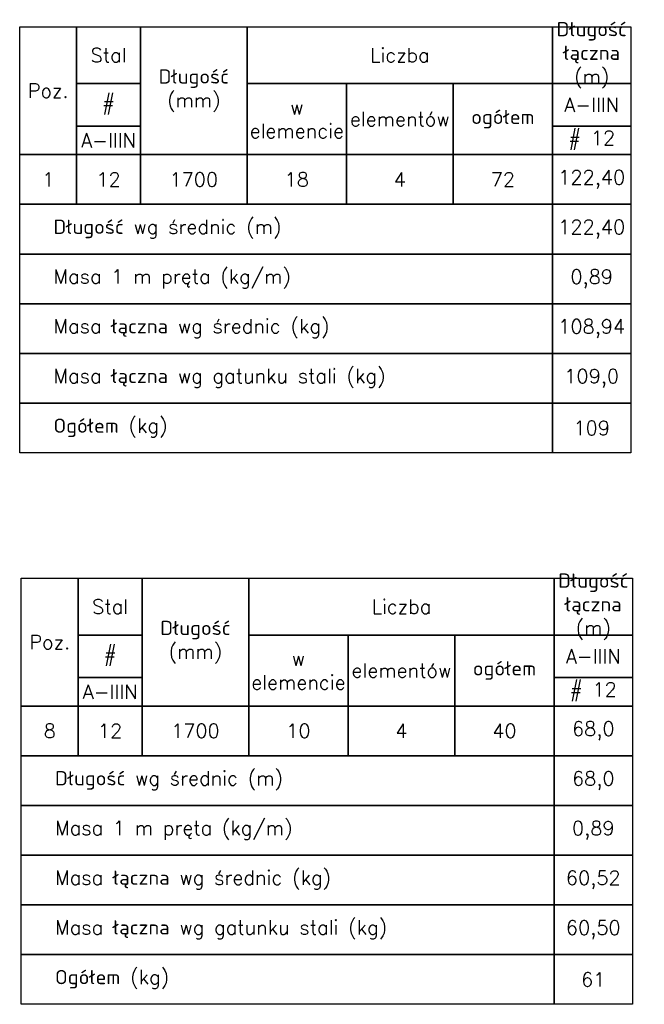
# Model space of a CAD drawing. Header units: millimetres. Extents: x 30042 to 52526, y 144 to 6858.
# Tile 13 of 28: x 38207 to 39965, y 161 to 2934. Entities that reach past the tile are written whole.
import ezdxf

# ---------------------------------------------------------------- set-up
doc = ezdxf.new("R2010")
doc.units = ezdxf.units.MM
doc.header["$LTSCALE"] = 100
doc.layers.add('AutoCAD_Structural_Detailing_tabele zbrojenia_', color=7, linetype='Continuous')
doc.styles.add('style2', font='simplex.shx', dxfattribs={"height": 40})

msp = doc.modelspace()

# ---------------------------------------------------------------- linework, layer by layer
at = {"layer": 'AutoCAD_Structural_Detailing_tabele zbrojenia_', "color": 242}
for p, q in [((38207.2, 2913.9), (39927.2, 2913.9)), ((38207.2, 1713.9), (38207.2, 2913.9)), ((38207.2, 2913.9), (38367.2, 2913.9)), ((38207.2, 2553.9), (38207.2, 2913.9)), ((38367.2, 2913.9), (38367.2, 2553.9)), ((38367.2, 2913.9), (38547.2, 2913.9)), ((38367.2, 2753.9), (38367.2, 2913.9)), ((38547.2, 2913.9), (38847.2, 2913.9)), ((38547.2, 2553.9), (38547.2, 2913.9)), ((38547.2, 2913.9), (38547.2, 2753.9)), ((38847.2, 2913.9), (38847.2, 2553.9)), ((38847.2, 2913.9), (39707.2, 2913.9)), ((38847.2, 2753.9), (38847.2, 2913.9)), ((39707.2, 2913.9), (39707.2, 2753.9)), ((39707.2, 2913.9), (39927.2, 2913.9)), ((39707.2, 2753.9), (39707.2, 2913.9)), ((39927.2, 2913.9), (39927.2, 1713.9)), ((39927.2, 2913.9), (39927.2, 2753.9)), ((38547.2, 2753.9), (38367.2, 2753.9)), ((38367.2, 2753.9), (38547.2, 2753.9)), ((38367.2, 2633.9), (38367.2, 2753.9)), ((38547.2, 2753.9), (38547.2, 2633.9)), ((39707.2, 2753.9), (38847.2, 2753.9)), ((38847.2, 2753.9), (39127.2, 2753.9)), ((38847.2, 2553.9), (38847.2, 2753.9)), ((39127.2, 2753.9), (39427.2, 2753.9)), ((39127.2, 2553.9), (39127.2, 2753.9)), ((39127.2, 2753.9), (39127.2, 2553.9)), ((39427.2, 2753.9), (39707.2, 2753.9)), ((39427.2, 2553.9), (39427.2, 2753.9)), ((39427.2, 2753.9), (39427.2, 2553.9)), ((39707.2, 2753.9), (39707.2, 2553.9)), ((39927.2, 2753.9), (39707.2, 2753.9)), ((39707.2, 2753.9), (39927.2, 2753.9)), ((39707.2, 2633.9), (39707.2, 2753.9)), ((39927.2, 2753.9), (39927.2, 2633.9)), ((38547.2, 2633.9), (38367.2, 2633.9)), ((38367.2, 2633.9), (38547.2, 2633.9)), ((38367.2, 2553.9), (38367.2, 2633.9)), ((38547.2, 2633.9), (38547.2, 2553.9)), ((39927.2, 2633.9), (39707.2, 2633.9)), ((39707.2, 2633.9), (39927.2, 2633.9)), ((39707.2, 2553.9), (39707.2, 2633.9)), ((39927.2, 2633.9), (39927.2, 2553.9)), ((38367.2, 2553.9), (38207.2, 2553.9)), ((38207.2, 2553.9), (38367.2, 2553.9)), ((38207.2, 2413.9), (38207.2, 2553.9)), ((38547.2, 2553.9), (38367.2, 2553.9)), ((38367.2, 2553.9), (38367.2, 2413.9)), ((38367.2, 2553.9), (38547.2, 2553.9)), ((38367.2, 2413.9), (38367.2, 2553.9)), ((38847.2, 2553.9), (38547.2, 2553.9)), ((38547.2, 2553.9), (38547.2, 2413.9)), ((38547.2, 2553.9), (38847.2, 2553.9)), ((38547.2, 2413.9), (38547.2, 2553.9)), ((39127.2, 2553.9), (38847.2, 2553.9)), ((38847.2, 2553.9), (38847.2, 2413.9)), ((38847.2, 2553.9), (39127.2, 2553.9)), ((38847.2, 2413.9), (38847.2, 2553.9)), ((39427.2, 2553.9), (39127.2, 2553.9)), ((39127.2, 2553.9), (39127.2, 2413.9)), ((39127.2, 2553.9), (39427.2, 2553.9)), ((39127.2, 2413.9), (39127.2, 2553.9)), ((39707.2, 2553.9), (39427.2, 2553.9)), ((39427.2, 2553.9), (39427.2, 2413.9)), ((39427.2, 2553.9), (39707.2, 2553.9)), ((39427.2, 2413.9), (39427.2, 2553.9)), ((39927.2, 2553.9), (39707.2, 2553.9)), ((39707.2, 2553.9), (39707.2, 2413.9)), ((39707.2, 2553.9), (39927.2, 2553.9)), ((39707.2, 2413.9), (39707.2, 2553.9)), ((39927.2, 2553.9), (39927.2, 2413.9)), ((38207.2, 2413.9), (39707.2, 2413.9)), ((38207.2, 2273.9), (38207.2, 2413.9)), ((38367.2, 2413.9), (38207.2, 2413.9)), ((38547.2, 2413.9), (38367.2, 2413.9)), ((38847.2, 2413.9), (38547.2, 2413.9)), ((39127.2, 2413.9), (38847.2, 2413.9)), ((39427.2, 2413.9), (39127.2, 2413.9)), ((39707.2, 2413.9), (39427.2, 2413.9)), ((39707.2, 2413.9), (39707.2, 2273.9)), ((39927.2, 2413.9), (39707.2, 2413.9)), ((39707.2, 2413.9), (39927.2, 2413.9)), ((39707.2, 2273.9), (39707.2, 2413.9)), ((39927.2, 2413.9), (39927.2, 2273.9)), ((38207.2, 2273.9), (39707.2, 2273.9)), ((38207.2, 2133.9), (38207.2, 2273.9)), ((39707.2, 2273.9), (38207.2, 2273.9)), ((39707.2, 2273.9), (39707.2, 2133.9)), ((39927.2, 2273.9), (39707.2, 2273.9)), ((39707.2, 2273.9), (39927.2, 2273.9)), ((39707.2, 2133.9), (39707.2, 2273.9)), ((39927.2, 2273.9), (39927.2, 2133.9)), ((38207.2, 2133.9), (39707.2, 2133.9)), ((38207.2, 1993.9), (38207.2, 2133.9)), ((39707.2, 2133.9), (38207.2, 2133.9)), ((39707.2, 2133.9), (39707.2, 1993.9)), ((39927.2, 2133.9), (39707.2, 2133.9)), ((39707.2, 2133.9), (39927.2, 2133.9)), ((39707.2, 1993.9), (39707.2, 2133.9)), ((39927.2, 2133.9), (39927.2, 1993.9)), ((38207.2, 1993.9), (39707.2, 1993.9)), ((38207.2, 1853.9), (38207.2, 1993.9)), ((39707.2, 1993.9), (38207.2, 1993.9)), ((39707.2, 1993.9), (39707.2, 1853.9)), ((39927.2, 1993.9), (39707.2, 1993.9)), ((39707.2, 1993.9), (39927.2, 1993.9)), ((39707.2, 1853.9), (39707.2, 1993.9)), ((39927.2, 1993.9), (39927.2, 1853.9)), ((38207.2, 1853.9), (39707.2, 1853.9)), ((38207.2, 1713.9), (38207.2, 1853.9)), ((39707.2, 1853.9), (38207.2, 1853.9)), ((39707.2, 1853.9), (39707.2, 1713.9)), ((39927.2, 1853.9), (39707.2, 1853.9)), ((39707.2, 1853.9), (39927.2, 1853.9)), ((39707.2, 1713.9), (39707.2, 1853.9)), ((39927.2, 1853.9), (39927.2, 1713.9)), ((39927.2, 1713.9), (38207.2, 1713.9)), ((39707.2, 1713.9), (38207.2, 1713.9)), ((39927.2, 1713.9), (39707.2, 1713.9)), ((38211.7, 1361), (39931.7, 1361)), ((38211.7, 161), (38211.7, 1361)), ((38211.7, 1361), (38371.7, 1361)), ((38211.7, 1001), (38211.7, 1361)), ((38371.7, 1361), (38371.7, 1001)), ((38371.7, 1361), (38551.7, 1361)), ((38371.7, 1201), (38371.7, 1361)), ((38551.7, 1361), (38851.7, 1361)), ((38551.7, 1001), (38551.7, 1361)), ((38551.7, 1361), (38551.7, 1201)), ((38851.7, 1361), (38851.7, 1001)), ((38851.7, 1361), (39711.7, 1361)), ((38851.7, 1201), (38851.7, 1361)), ((39711.7, 1361), (39711.7, 1201)), ((39711.7, 1361), (39931.7, 1361)), ((39711.7, 1201), (39711.7, 1361)), ((39931.7, 1361), (39931.7, 161)), ((39931.7, 1361), (39931.7, 1201)), ((38551.7, 1201), (38371.7, 1201)), ((38371.7, 1201), (38551.7, 1201)), ((38371.7, 1081), (38371.7, 1201)), ((38551.7, 1201), (38551.7, 1081)), ((39711.7, 1201), (38851.7, 1201)), ((38851.7, 1201), (39131.7, 1201)), ((38851.7, 1001), (38851.7, 1201)), ((39131.7, 1201), (39431.7, 1201)), ((39131.7, 1001), (39131.7, 1201)), ((39131.7, 1201), (39131.7, 1001)), ((39431.7, 1201), (39711.7, 1201)), ((39431.7, 1001), (39431.7, 1201)), ((39431.7, 1201), (39431.7, 1001)), ((39711.7, 1201), (39711.7, 1001)), ((39931.7, 1201), (39711.7, 1201)), ((39711.7, 1201), (39931.7, 1201)), ((39711.7, 1081), (39711.7, 1201)), ((39931.7, 1201), (39931.7, 1081)), ((38551.7, 1081), (38371.7, 1081)), ((38371.7, 1081), (38551.7, 1081)), ((38371.7, 1001), (38371.7, 1081)), ((38551.7, 1081), (38551.7, 1001)), ((39931.7, 1081), (39711.7, 1081)), ((39711.7, 1081), (39931.7, 1081)), ((39711.7, 1001), (39711.7, 1081)), ((39931.7, 1081), (39931.7, 1001)), ((38371.7, 1001), (38211.7, 1001)), ((38211.7, 1001), (38371.7, 1001)), ((38211.7, 861), (38211.7, 1001)), ((38551.7, 1001), (38371.7, 1001)), ((38371.7, 1001), (38371.7, 861)), ((38371.7, 1001), (38551.7, 1001)), ((38371.7, 861), (38371.7, 1001)), ((38851.7, 1001), (38551.7, 1001)), ((38551.7, 1001), (38551.7, 861)), ((38551.7, 1001), (38851.7, 1001)), ((38551.7, 861), (38551.7, 1001)), ((39131.7, 1001), (38851.7, 1001)), ((38851.7, 1001), (38851.7, 861)), ((38851.7, 1001), (39131.7, 1001)), ((38851.7, 861), (38851.7, 1001)), ((39431.7, 1001), (39131.7, 1001)), ((39131.7, 1001), (39131.7, 861)), ((39131.7, 1001), (39431.7, 1001)), ((39131.7, 861), (39131.7, 1001)), ((39711.7, 1001), (39431.7, 1001)), ((39431.7, 1001), (39431.7, 861)), ((39431.7, 1001), (39711.7, 1001)), ((39431.7, 861), (39431.7, 1001)), ((39931.7, 1001), (39711.7, 1001)), ((39711.7, 1001), (39711.7, 861)), ((39711.7, 1001), (39931.7, 1001)), ((39711.7, 861), (39711.7, 1001)), ((39931.7, 1001), (39931.7, 861)), ((38211.7, 861), (39711.7, 861)), ((38211.7, 721), (38211.7, 861)), ((38371.7, 861), (38211.7, 861)), ((38551.7, 861), (38371.7, 861)), ((38851.7, 861), (38551.7, 861)), ((39131.7, 861), (38851.7, 861)), ((39431.7, 861), (39131.7, 861)), ((39711.7, 861), (39431.7, 861)), ((39711.7, 861), (39711.7, 721)), ((39931.7, 861), (39711.7, 861)), ((39711.7, 861), (39931.7, 861)), ((39711.7, 721), (39711.7, 861)), ((39931.7, 861), (39931.7, 721)), ((38211.7, 721), (39711.7, 721)), ((38211.7, 581), (38211.7, 721)), ((39711.7, 721), (38211.7, 721)), ((39711.7, 721), (39711.7, 581)), ((39931.7, 721), (39711.7, 721)), ((39711.7, 721), (39931.7, 721)), ((39711.7, 581), (39711.7, 721)), ((39931.7, 721), (39931.7, 581)), ((38211.7, 581), (39711.7, 581)), ((38211.7, 441), (38211.7, 581)), ((39711.7, 581), (38211.7, 581)), ((39711.7, 581), (39711.7, 441)), ((39931.7, 581), (39711.7, 581)), ((39711.7, 581), (39931.7, 581)), ((39711.7, 441), (39711.7, 581)), ((39931.7, 581), (39931.7, 441)), ((38211.7, 441), (39711.7, 441)), ((38211.7, 301), (38211.7, 441)), ((39711.7, 441), (38211.7, 441)), ((39711.7, 441), (39711.7, 301)), ((39931.7, 441), (39711.7, 441)), ((39711.7, 441), (39931.7, 441)), ((39711.7, 301), (39711.7, 441)), ((39931.7, 441), (39931.7, 301)), ((38211.7, 301), (39711.7, 301)), ((38211.7, 161), (38211.7, 301)), ((39711.7, 301), (38211.7, 301)), ((39711.7, 301), (39711.7, 161)), ((39931.7, 301), (39711.7, 301)), ((39711.7, 301), (39931.7, 301)), ((39711.7, 161), (39711.7, 301)), ((39931.7, 301), (39931.7, 161)), ((39931.7, 161), (38211.7, 161)), ((39711.7, 161), (38211.7, 161)), ((39931.7, 161), (39711.7, 161))]:
    msp.add_line(p, q, dxfattribs=at)

# ---------------------------------------------------------------- texts
at = {"layer": 'AutoCAD_Structural_Detailing_tabele zbrojenia_', "color": 3, "lineweight": 5, "char_height": 40, "style": 'style2'}
for s, insert, width, attachment_point in [('Długość łączna (m)', (39817.2, 2833.9), 220, 5), ('Stal', (38457.2, 2833.9), 180, 5), ('Liczba', (39277.2, 2833.9), 860, 5), ('Długość (mm)', (38697.2, 2733.9), 300, 5), ('Poz.', (38287.2, 2733.9), 160, 5), ('#', (38457.2, 2693.9), 180, 5), ('A-IIIN', (39817.2, 2693.9), 220, 5), ('w elemencie', (38987.2, 2653.9), 280, 5), ('elementów', (39277.2, 2653.9), 300, 5), ('ogółem', (39567.2, 2653.9), 280, 5), ('A-IIIN', (38457.2, 2593.9), 180, 5), ('# 12', (39817.2, 2593.9), 220, 5), ('  Długość wg średnic (m)', (38247.2, 2343.9), 1500, 4), ('  Masa 1 m pręta (kg/m)', (38247.2, 2203.9), 1500, 4), ('  Masa łączna wg średnic (kg)', (38247.2, 2063.9), 1500, 4), ('  Masa łączna wg gatunku stali (kg)', (38247.2, 1923.9), 1500, 4), ('  Ogółem (kg)', (38247.2, 1783.9), 1500, 4), ('Długość łączna (m)', (39821.7, 1281), 220, 5), ('Stal', (38461.7, 1281), 180, 5), ('Liczba', (39281.7, 1281), 860, 5), ('Długość (mm)', (38701.7, 1181), 300, 5), ('Poz.', (38291.7, 1181), 160, 5), ('#', (38461.7, 1141), 180, 5), ('A-IIIN', (39821.7, 1141), 220, 5), ('w elemencie', (38991.7, 1101), 280, 5), ('elementów', (39281.7, 1101), 300, 5), ('ogółem', (39571.7, 1101), 280, 5), ('A-IIIN', (38461.7, 1041), 180, 5), ('# 12', (39821.7, 1041), 220, 5), ('  Długość wg średnic (m)', (38251.7, 791), 1500, 4), ('  Masa 1 m pręta (kg/m)', (38251.7, 651), 1500, 4), ('  Masa łączna wg średnic (kg)', (38251.7, 511), 1500, 4), ('  Masa łączna wg gatunku stali (kg)', (38251.7, 371), 1500, 4), ('  Ogółem (kg)', (38251.7, 231), 1500, 4)]:
    msp.add_mtext(s, dxfattribs=dict(at, insert=insert, width=width, attachment_point=attachment_point))
at = {"layer": 'AutoCAD_Structural_Detailing_tabele zbrojenia_', "color": 2, "lineweight": 5, "char_height": 40, "attachment_point": 5, "style": 'style2'}
for s, insert, width in [('1', (38287.2, 2483.9), 160), ('12', (38457.2, 2483.9), 180), ('1700', (38697.2, 2483.9), 300), ('18', (38987.2, 2483.9), 280), ('4', (39277.2, 2483.9), 300), ('72', (39567.2, 2483.9), 280), ('122,40', (39817.2, 2483.9), 220), ('122,40', (39817.2, 2343.9), 220), ('0,89', (39817.2, 2203.9), 220), ('108,94', (39817.2, 2063.9), 220), ('109,0', (39817.2, 1923.9), 220), ('109', (39817.2, 1783.9), 220), ('8', (38291.7, 931), 160), ('12', (38461.7, 931), 180), ('1700', (38701.7, 931), 300), ('10', (38991.7, 931), 280), ('4', (39281.7, 931), 300), ('40', (39571.7, 931), 280), ('68,0', (39821.7, 931), 220), ('68,0', (39821.7, 791), 220), ('0,89', (39821.7, 651), 220), ('60,52', (39821.7, 511), 220), ('60,50', (39821.7, 371), 220), ('61', (39821.7, 231), 220)]:
    msp.add_mtext(s, dxfattribs=dict(at, insert=insert, width=width))

doc.saveas('drawing.dxf')
